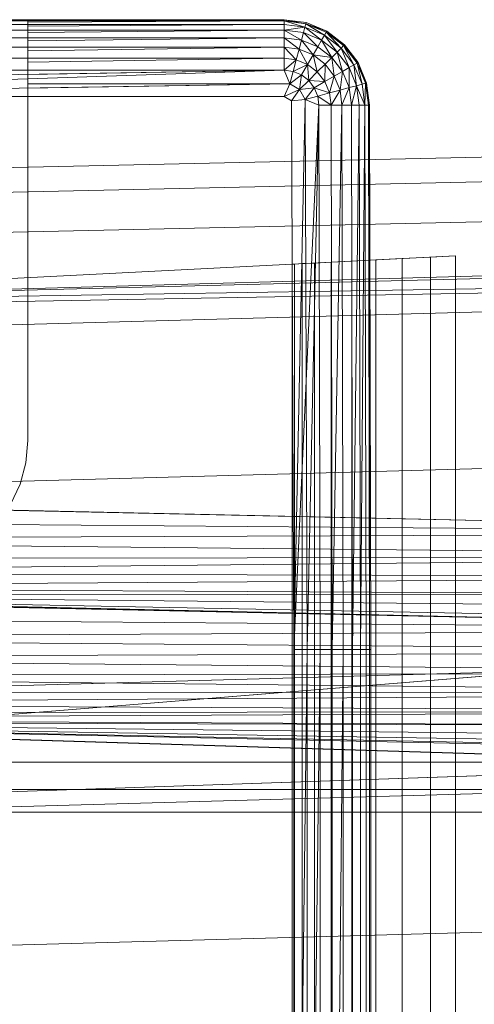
# Model space of a CAD drawing. Header units: metres. Extents: x 397.7 to 427.5, y 12.7 to 28.4.
# Tile 93 of 142: x 407.6576 to 407.7355, y 27.2653 to 27.4342. Entities that reach past the tile are written whole.
import ezdxf

# ---------------------------------------------------------------- set-up
doc = ezdxf.new("R2010")
doc.units = ezdxf.units.M
doc.layers.add('A-DETL-____-MBND', color=7, linetype='Continuous', lineweight=18)

# ---------------------------------------------------------------- blocks, each defined once
blk = doc.blocks.new('Family - Inodor P2-153136-05_CLI_AIRE_P2')
at = {"layer": 'A-DETL-____-MBND', "color": 253, "true_color": 0xaaaaaa}
for p, q in [((0.01521, 0.40291), (0.15024, 0.40291)), ((0.01521, 0.40291), (0.15024, 0.40291)), ((0.01521, 0.40291), (0.15024, 0.40291)), ((0.15024, 0.40291), (0.01521, 0.40291)), ((0.15024, 0.40271), (0.01521, 0.40271)), ((0.15024, 0.40211), (0.01521, 0.40211)), ((0.10628, 0.4029), (0.04768, 0.4029)), ((0.10628, 0.40284), (0.15024, 0.40291)), ((0.15024, 0.40291), (0.10628, 0.40284)), ((0.10628, 0.40284), (0.10628, 0.4029)), ((0.10628, 0.40284), (0.10628, 0.40271)), ((0.15024, 0.40271), (0.10628, 0.40271)), ((0.10628, 0.40271), (0.15024, 0.40271)), ((0.10628, 0.40271), (0.10628, 0.40251)), ((0.15024, 0.40271), (0.10628, 0.40251)), ((0.15024, 0.40271), (0.10628, 0.40251)), ((0.10628, 0.40251), (0.10628, 0.40211)), ((0.15024, 0.40211), (0.10628, 0.40211)), ((0.10628, 0.40211), (0.15024, 0.40211)), ((0.10628, 0.40211), (0.10628, 0.40179)), ((0.15024, 0.40211), (0.10628, 0.40179)), ((0.15024, 0.40211), (0.10628, 0.40179)), ((0.15024, 0.40291), (0.15403, 0.40241)), ((0.15024, 0.40291), (0.15403, 0.40241)), ((0.15024, 0.40291), (0.15024, 0.40271)), ((0.15024, 0.40291), (0.15403, 0.40241)), ((0.15024, 0.40291), (0.15024, 0.40271)), ((0.15398, 0.40221), (0.15024, 0.40291)), ((0.15024, 0.40271), (0.15024, 0.40291)), ((0.15403, 0.40241), (0.15024, 0.40291)), ((0.15398, 0.40221), (0.15024, 0.40291)), ((0.15398, 0.40221), (0.15024, 0.40271)), ((0.15024, 0.40271), (0.15024, 0.40211)), ((0.15398, 0.40221), (0.15024, 0.40271)), ((0.15398, 0.40221), (0.15024, 0.40271)), ((0.15382, 0.40164), (0.15024, 0.40271)), ((0.15024, 0.40271), (0.15024, 0.40211)), ((0.15382, 0.40164), (0.15024, 0.40271)), ((0.15024, 0.40211), (0.15024, 0.40271)), ((0.15382, 0.40164), (0.15024, 0.40211)), ((0.15024, 0.40114), (0.15024, 0.40211)), ((0.15382, 0.40164), (0.15024, 0.40211)), ((0.15382, 0.40164), (0.15024, 0.40211)), ((0.15024, 0.40114), (0.15024, 0.40211)), ((0.15024, 0.40211), (0.15024, 0.40114)), ((0.15398, 0.40221), (0.15382, 0.40164)), ((0.15398, 0.40221), (0.15382, 0.40164)), ((0.15382, 0.40164), (0.15398, 0.40221)), ((0.15403, 0.40241), (0.15398, 0.40221)), ((0.15403, 0.40241), (0.15398, 0.40221)), ((0.15398, 0.40221), (0.15403, 0.40241)), ((0.15746, 0.40077), (0.15398, 0.40221)), ((0.15756, 0.40094), (0.15398, 0.40221)), ((0.15716, 0.40025), (0.15398, 0.40221)), ((0.15756, 0.40094), (0.15398, 0.40221)), ((0.15746, 0.40077), (0.15398, 0.40221)), ((0.15746, 0.40077), (0.15398, 0.40221)), ((0.15716, 0.40025), (0.15398, 0.40221)), ((0.15403, 0.40241), (0.15756, 0.40094)), ((0.15403, 0.40241), (0.15756, 0.40094)), ((0.15403, 0.40241), (0.15756, 0.40094)), ((0.15756, 0.40094), (0.15403, 0.40241)), ((0.15024, 0.40114), (0.01521, 0.40114)), ((0.10628, 0.40179), (0.10628, 0.40114)), ((0.15024, 0.40114), (0.10628, 0.40114)), ((0.10628, 0.40114), (0.15024, 0.40114)), ((0.10628, 0.40114), (0.10628, 0.40071)), ((0.15024, 0.40114), (0.10628, 0.40071)), ((0.15024, 0.40114), (0.10628, 0.40071)), ((0.10628, 0.40071), (0.10628, 0.39982)), ((0.15382, 0.40164), (0.15024, 0.40114)), ((0.15024, 0.40114), (0.15382, 0.40164)), ((0.15357, 0.4007), (0.15024, 0.40114)), ((0.15024, 0.40114), (0.15024, 0.39982)), ((0.15357, 0.4007), (0.15024, 0.40114)), ((0.15357, 0.4007), (0.15024, 0.40114)), ((0.15323, 0.39942), (0.15024, 0.40114)), ((0.15024, 0.40114), (0.15024, 0.39982)), ((0.15323, 0.39942), (0.15024, 0.40114)), ((0.15024, 0.39982), (0.15024, 0.40114)), ((0.15357, 0.4007), (0.15323, 0.39942)), ((0.15357, 0.4007), (0.15323, 0.39942)), ((0.15323, 0.39942), (0.15357, 0.4007)), ((0.15382, 0.40164), (0.15357, 0.4007)), ((0.15357, 0.4007), (0.15382, 0.40164)), ((0.15357, 0.4007), (0.15382, 0.40164)), ((0.15668, 0.39941), (0.15357, 0.4007)), ((0.15668, 0.39941), (0.15357, 0.4007)), ((0.15602, 0.39827), (0.15357, 0.4007)), ((0.15668, 0.39941), (0.15357, 0.4007)), ((0.15602, 0.39827), (0.15357, 0.4007)), ((0.15716, 0.40025), (0.15382, 0.40164)), ((0.15716, 0.40025), (0.15382, 0.40164)), ((0.15668, 0.39941), (0.15382, 0.40164)), ((0.15716, 0.40025), (0.15382, 0.40164)), ((0.15668, 0.39941), (0.15382, 0.40164)), ((0.15746, 0.40077), (0.15716, 0.40025)), ((0.15746, 0.40077), (0.15716, 0.40025)), ((0.15716, 0.40025), (0.15746, 0.40077)), ((0.15756, 0.40094), (0.15746, 0.40077)), ((0.15756, 0.40094), (0.15746, 0.40077)), ((0.15746, 0.40077), (0.15756, 0.40094)), ((0.16045, 0.39847), (0.15746, 0.40077)), ((0.1606, 0.39862), (0.15746, 0.40077)), ((0.16003, 0.39805), (0.15746, 0.40077)), ((0.1606, 0.39862), (0.15746, 0.40077)), ((0.16045, 0.39847), (0.15746, 0.40077)), ((0.16045, 0.39847), (0.15746, 0.40077)), ((0.16003, 0.39805), (0.15746, 0.40077)), ((0.15756, 0.40094), (0.1606, 0.39862)), ((0.15756, 0.40094), (0.1606, 0.39862)), ((0.15756, 0.40094), (0.1606, 0.39862)), ((0.1606, 0.39862), (0.15756, 0.40094)), ((0.15024, 0.39982), (0.01521, 0.39982)), ((0.15024, 0.39982), (0.10628, 0.39982)), ((0.10628, 0.39982), (0.15024, 0.39982)), ((0.10628, 0.39982), (0.10628, 0.39929)), ((0.15024, 0.39982), (0.10628, 0.39929)), ((0.15024, 0.39982), (0.10628, 0.39929)), ((0.10628, 0.39929), (0.10628, 0.39819)), ((0.15323, 0.39942), (0.15024, 0.39982)), ((0.15024, 0.39982), (0.15024, 0.39819)), ((0.15323, 0.39942), (0.15024, 0.39982)), ((0.15323, 0.39942), (0.15024, 0.39982)), ((0.15281, 0.39785), (0.15024, 0.39982)), ((0.15024, 0.39982), (0.15024, 0.39819)), ((0.15281, 0.39785), (0.15024, 0.39982)), ((0.15024, 0.39819), (0.15024, 0.39982)), ((0.15323, 0.39942), (0.15281, 0.39785)), ((0.15323, 0.39942), (0.15281, 0.39785)), ((0.15281, 0.39785), (0.15323, 0.39942)), ((0.15602, 0.39827), (0.15323, 0.39942)), ((0.15602, 0.39827), (0.15323, 0.39942)), ((0.15602, 0.39827), (0.15323, 0.39942)), ((0.1552, 0.39686), (0.15323, 0.39942)), ((0.1552, 0.39686), (0.15323, 0.39942)), ((0.15668, 0.39941), (0.15602, 0.39827)), ((0.15668, 0.39941), (0.15602, 0.39827)), ((0.15602, 0.39827), (0.15668, 0.39941)), ((0.15716, 0.40025), (0.15668, 0.39941)), ((0.15716, 0.40025), (0.15668, 0.39941)), ((0.15668, 0.39941), (0.15716, 0.40025)), ((0.15935, 0.39736), (0.15668, 0.39941)), ((0.15935, 0.39736), (0.15668, 0.39941)), ((0.15841, 0.39643), (0.15668, 0.39941)), ((0.15935, 0.39736), (0.15668, 0.39941)), ((0.15841, 0.39643), (0.15668, 0.39941)), ((0.16003, 0.39805), (0.15716, 0.40025)), ((0.16003, 0.39805), (0.15716, 0.40025)), ((0.15935, 0.39736), (0.15716, 0.40025)), ((0.16003, 0.39805), (0.15716, 0.40025)), ((0.15935, 0.39736), (0.15716, 0.40025)), ((0.1606, 0.39862), (0.16045, 0.39847)), ((0.1606, 0.39862), (0.16045, 0.39847)), ((0.16045, 0.39847), (0.1606, 0.39862)), ((0.1606, 0.39862), (0.16292, 0.39558)), ((0.1606, 0.39862), (0.16292, 0.39558)), ((0.1606, 0.39862), (0.16292, 0.39558)), ((0.16275, 0.39548), (0.1606, 0.39862)), ((0.16292, 0.39558), (0.1606, 0.39862)), ((0.16275, 0.39548), (0.1606, 0.39862)), ((0.15024, 0.39819), (0.01521, 0.39819)), ((0.15024, 0.39819), (0.10628, 0.39819)), ((0.10628, 0.39819), (0.15024, 0.39819)), ((0.10628, 0.39819), (0.10628, 0.39758)), ((0.15024, 0.39819), (0.10628, 0.39758)), ((0.15024, 0.39819), (0.10628, 0.39758)), ((0.10628, 0.39758), (0.10628, 0.39631)), ((0.15281, 0.39785), (0.15024, 0.39819)), ((0.15024, 0.39819), (0.15024, 0.39631)), ((0.15281, 0.39785), (0.15024, 0.39819)), ((0.15281, 0.39785), (0.15024, 0.39819)), ((0.15232, 0.39603), (0.15024, 0.39819)), ((0.15024, 0.39819), (0.15024, 0.39631)), ((0.15232, 0.39603), (0.15024, 0.39819)), ((0.15024, 0.39631), (0.15024, 0.39819)), ((0.15281, 0.39785), (0.15232, 0.39603)), ((0.15281, 0.39785), (0.15232, 0.39603)), ((0.15232, 0.39603), (0.15281, 0.39785)), ((0.1552, 0.39686), (0.15281, 0.39785)), ((0.1552, 0.39686), (0.15281, 0.39785)), ((0.1552, 0.39686), (0.15281, 0.39785)), ((0.15426, 0.39523), (0.15281, 0.39785)), ((0.15426, 0.39523), (0.15281, 0.39785)), ((0.15602, 0.39827), (0.1552, 0.39686)), ((0.15602, 0.39827), (0.1552, 0.39686)), ((0.1552, 0.39686), (0.15602, 0.39827)), ((0.15841, 0.39643), (0.15602, 0.39827)), ((0.15841, 0.39643), (0.15602, 0.39827)), ((0.15841, 0.39643), (0.15602, 0.39827)), ((0.15935, 0.39736), (0.15841, 0.39643)), ((0.15935, 0.39736), (0.15841, 0.39643)), ((0.15841, 0.39643), (0.15935, 0.39736)), ((0.16003, 0.39805), (0.15935, 0.39736)), ((0.16003, 0.39805), (0.15935, 0.39736)), ((0.15935, 0.39736), (0.16003, 0.39805)), ((0.16139, 0.3947), (0.15935, 0.39736)), ((0.16139, 0.3947), (0.15935, 0.39736)), ((0.16025, 0.39404), (0.15935, 0.39736)), ((0.16139, 0.3947), (0.15935, 0.39736)), ((0.16025, 0.39404), (0.15935, 0.39736)), ((0.16045, 0.39847), (0.16003, 0.39805)), ((0.16045, 0.39847), (0.16003, 0.39805)), ((0.16003, 0.39805), (0.16045, 0.39847)), ((0.16223, 0.39518), (0.16003, 0.39805)), ((0.16223, 0.39518), (0.16003, 0.39805)), ((0.16139, 0.3947), (0.16003, 0.39805)), ((0.16223, 0.39518), (0.16003, 0.39805)), ((0.16139, 0.3947), (0.16003, 0.39805)), ((0.16275, 0.39548), (0.16045, 0.39847)), ((0.16275, 0.39548), (0.16045, 0.39847)), ((0.16223, 0.39518), (0.16045, 0.39847)), ((0.16275, 0.39548), (0.16045, 0.39847)), ((0.16223, 0.39518), (0.16045, 0.39847)), ((0.15024, 0.39631), (0.01521, 0.39631)), ((0.15024, 0.39631), (0.10628, 0.39631)), ((0.10628, 0.39631), (0.15024, 0.39631)), ((0.10628, 0.39631), (0.10628, 0.39563)), ((0.15024, 0.39631), (0.10628, 0.39563)), ((0.15024, 0.39631), (0.10628, 0.39563)), ((0.10628, 0.39563), (0.10628, 0.39423)), ((0.15232, 0.39603), (0.15024, 0.39631)), ((0.15024, 0.39423), (0.15024, 0.39631)), ((0.15232, 0.39603), (0.15024, 0.39631)), ((0.15232, 0.39603), (0.15024, 0.39631)), ((0.15024, 0.39423), (0.15024, 0.39631)), ((0.15024, 0.39631), (0.15024, 0.39423)), ((0.15232, 0.39603), (0.15024, 0.39423)), ((0.15024, 0.39423), (0.15232, 0.39603)), ((0.15178, 0.39402), (0.15232, 0.39603)), ((0.15178, 0.39402), (0.15232, 0.39603)), ((0.15178, 0.39402), (0.15232, 0.39603)), ((0.15426, 0.39523), (0.15232, 0.39603)), ((0.15426, 0.39523), (0.15232, 0.39603)), ((0.15426, 0.39523), (0.15232, 0.39603)), ((0.1552, 0.39686), (0.15426, 0.39523)), ((0.1552, 0.39686), (0.15426, 0.39523)), ((0.15426, 0.39523), (0.1552, 0.39686)), ((0.15726, 0.39528), (0.1552, 0.39686)), ((0.15841, 0.39643), (0.1552, 0.39686)), ((0.15841, 0.39643), (0.1552, 0.39686)), ((0.15726, 0.39528), (0.1552, 0.39686)), ((0.15726, 0.39528), (0.1552, 0.39686)), ((0.15593, 0.39395), (0.1552, 0.39686)), ((0.15593, 0.39395), (0.1552, 0.39686)), ((0.15726, 0.39528), (0.15593, 0.39395)), ((0.15726, 0.39528), (0.15593, 0.39395)), ((0.15593, 0.39395), (0.15726, 0.39528)), ((0.15721, 0.39228), (0.15726, 0.39528)), ((0.15721, 0.39228), (0.15726, 0.39528)), ((0.15841, 0.39643), (0.15726, 0.39528)), ((0.15841, 0.39643), (0.15726, 0.39528)), ((0.15726, 0.39528), (0.15841, 0.39643)), ((0.15884, 0.39322), (0.15726, 0.39528)), ((0.15884, 0.39322), (0.15726, 0.39528)), ((0.15884, 0.39322), (0.15726, 0.39528)), ((0.16025, 0.39404), (0.15841, 0.39643)), ((0.16025, 0.39404), (0.15841, 0.39643)), ((0.15884, 0.39322), (0.15841, 0.39643)), ((0.16025, 0.39404), (0.15841, 0.39643)), ((0.15884, 0.39322), (0.15841, 0.39643)), ((0.16275, 0.39548), (0.16223, 0.39518)), ((0.16275, 0.39548), (0.16223, 0.39518)), ((0.16223, 0.39518), (0.16275, 0.39548)), ((0.16292, 0.39558), (0.16275, 0.39548)), ((0.16292, 0.39558), (0.16275, 0.39548)), ((0.16275, 0.39548), (0.16292, 0.39558)), ((0.16419, 0.392), (0.16275, 0.39548)), ((0.16419, 0.392), (0.16275, 0.39548)), ((0.16362, 0.39184), (0.16275, 0.39548)), ((0.16419, 0.392), (0.16275, 0.39548)), ((0.16362, 0.39184), (0.16275, 0.39548)), ((0.16292, 0.39558), (0.16439, 0.39205)), ((0.16292, 0.39558), (0.16439, 0.39205)), ((0.16292, 0.39558), (0.16439, 0.39205)), ((0.16419, 0.392), (0.16292, 0.39558)), ((0.16439, 0.39205), (0.16292, 0.39558)), ((0.16419, 0.392), (0.16292, 0.39558)), ((0.15024, 0.39423), (0.01521, 0.39423)), ((0.15024, 0.39423), (0.01521, 0.39201)), ((0.15024, 0.39423), (0.01521, 0.38973)), ((0.15024, 0.39423), (0.10628, 0.39423)), ((0.10628, 0.39423), (0.15024, 0.39423)), ((0.10628, 0.39423), (0.10628, 0.3935)), ((0.15024, 0.39423), (0.10628, 0.3935)), ((0.15024, 0.39423), (0.10628, 0.3935)), ((0.15178, 0.39402), (0.15024, 0.39423)), ((0.15121, 0.39188), (0.15024, 0.39423)), ((0.15178, 0.39402), (0.15024, 0.39423)), ((0.15178, 0.39402), (0.15024, 0.39423)), ((0.15121, 0.39188), (0.15024, 0.39423)), ((0.15024, 0.39423), (0.15121, 0.39188)), ((0.15178, 0.39402), (0.15121, 0.39188)), ((0.15178, 0.39402), (0.15121, 0.39188)), ((0.15121, 0.39188), (0.15178, 0.39402)), ((0.15426, 0.39523), (0.15178, 0.39402)), ((0.15178, 0.39402), (0.15426, 0.39523)), ((0.15322, 0.39343), (0.15178, 0.39402)), ((0.15322, 0.39343), (0.15178, 0.39402)), ((0.15322, 0.39343), (0.15178, 0.39402)), ((0.15426, 0.39523), (0.15322, 0.39343)), ((0.15322, 0.39343), (0.15426, 0.39523)), ((0.15322, 0.39343), (0.15426, 0.39523)), ((0.15593, 0.39395), (0.15426, 0.39523)), ((0.15593, 0.39395), (0.15426, 0.39523)), ((0.15593, 0.39395), (0.15426, 0.39523)), ((0.15446, 0.39248), (0.15426, 0.39523)), ((0.15446, 0.39248), (0.15426, 0.39523)), ((0.15593, 0.39395), (0.15446, 0.39248)), ((0.15593, 0.39395), (0.15446, 0.39248)), ((0.15446, 0.39248), (0.15593, 0.39395)), ((0.15721, 0.39228), (0.15593, 0.39395)), ((0.15721, 0.39228), (0.15593, 0.39395)), ((0.15721, 0.39228), (0.15593, 0.39395)), ((0.16025, 0.39404), (0.15884, 0.39322)), ((0.16025, 0.39404), (0.15884, 0.39322)), ((0.15884, 0.39322), (0.16025, 0.39404)), ((0.15983, 0.39083), (0.16025, 0.39404)), ((0.15983, 0.39083), (0.16025, 0.39404)), ((0.16139, 0.3947), (0.16025, 0.39404)), ((0.16139, 0.3947), (0.16025, 0.39404)), ((0.16025, 0.39404), (0.16139, 0.3947)), ((0.1614, 0.39125), (0.16025, 0.39404)), ((0.1614, 0.39125), (0.16025, 0.39404)), ((0.1614, 0.39125), (0.16025, 0.39404)), ((0.16223, 0.39518), (0.16139, 0.3947)), ((0.16223, 0.39518), (0.16139, 0.3947)), ((0.16139, 0.3947), (0.16223, 0.39518)), ((0.16268, 0.39159), (0.16139, 0.3947)), ((0.16268, 0.39159), (0.16139, 0.3947)), ((0.1614, 0.39125), (0.16139, 0.3947)), ((0.16268, 0.39159), (0.16139, 0.3947)), ((0.1614, 0.39125), (0.16139, 0.3947)), ((0.16362, 0.39184), (0.16223, 0.39518)), ((0.16362, 0.39184), (0.16223, 0.39518)), ((0.16268, 0.39159), (0.16223, 0.39518)), ((0.16362, 0.39184), (0.16223, 0.39518)), ((0.16268, 0.39159), (0.16223, 0.39518)), ((0.15121, 0.39188), (0.01521, 0.38973)), ((0.10628, 0.3935), (0.10628, 0.39192)), ((0.15121, 0.39188), (0.10628, 0.39192)), ((0.10628, 0.39192), (0.15121, 0.39188)), ((0.10628, 0.39192), (0.10628, 0.39117)), ((0.15121, 0.39188), (0.10628, 0.39117)), ((0.15121, 0.39188), (0.10628, 0.39117)), ((0.15024, 0.38973), (0.15121, 0.39188)), ((0.15121, 0.39188), (0.15024, 0.38973)), ((0.15024, 0.38973), (0.15121, 0.39188)), ((0.15322, 0.39343), (0.15121, 0.39188)), ((0.15322, 0.39343), (0.15121, 0.39188)), ((0.15121, 0.39188), (0.15322, 0.39343)), ((0.15289, 0.39091), (0.15121, 0.39188)), ((0.15289, 0.39091), (0.15121, 0.39188)), ((0.15289, 0.39091), (0.15322, 0.39343)), ((0.15289, 0.39091), (0.15322, 0.39343)), ((0.15289, 0.39091), (0.15322, 0.39343)), ((0.15446, 0.39248), (0.15289, 0.39091)), ((0.15446, 0.39248), (0.15289, 0.39091)), ((0.15289, 0.39091), (0.15446, 0.39248)), ((0.15446, 0.39248), (0.15322, 0.39343)), ((0.15446, 0.39248), (0.15322, 0.39343)), ((0.15446, 0.39248), (0.15322, 0.39343)), ((0.15541, 0.39124), (0.15446, 0.39248)), ((0.15721, 0.39228), (0.15446, 0.39248)), ((0.15721, 0.39228), (0.15446, 0.39248)), ((0.15541, 0.39124), (0.15446, 0.39248)), ((0.15541, 0.39124), (0.15446, 0.39248)), ((0.15721, 0.39228), (0.15541, 0.39124)), ((0.15721, 0.39228), (0.15541, 0.39124)), ((0.15541, 0.39124), (0.15721, 0.39228)), ((0.15884, 0.39322), (0.15721, 0.39228)), ((0.15884, 0.39322), (0.15721, 0.39228)), ((0.15721, 0.39228), (0.15884, 0.39322)), ((0.15801, 0.39034), (0.15721, 0.39228)), ((0.15801, 0.39034), (0.15721, 0.39228)), ((0.15801, 0.39034), (0.15721, 0.39228)), ((0.15801, 0.39034), (0.15884, 0.39322)), ((0.15801, 0.39034), (0.15884, 0.39322)), ((0.15983, 0.39083), (0.15884, 0.39322)), ((0.15983, 0.39083), (0.15884, 0.39322)), ((0.15983, 0.39083), (0.15884, 0.39322)), ((0.16419, 0.392), (0.16362, 0.39184)), ((0.16419, 0.392), (0.16362, 0.39184)), ((0.16362, 0.39184), (0.16419, 0.392)), ((0.16409, 0.38826), (0.16419, 0.392)), ((0.16409, 0.38826), (0.16419, 0.392)), ((0.16439, 0.39205), (0.16419, 0.392)), ((0.16439, 0.39205), (0.16419, 0.392)), ((0.16419, 0.392), (0.16439, 0.39205)), ((0.16469, 0.38826), (0.16419, 0.392)), ((0.16469, 0.38826), (0.16419, 0.392)), ((0.16469, 0.38826), (0.16419, 0.392)), ((0.16439, 0.39205), (0.16489, 0.38826)), ((0.16439, 0.39205), (0.16489, 0.38826)), ((0.16439, 0.39205), (0.16489, 0.38826)), ((0.16469, 0.38826), (0.16439, 0.39205)), ((0.16489, 0.38826), (0.16439, 0.39205)), ((0.16469, 0.38826), (0.16439, 0.39205)), ((0.10628, 0.39117), (0.10628, 0.38973)), ((0.15289, 0.39091), (0.15024, 0.38973)), ((0.15024, 0.38973), (0.15289, 0.39091)), ((0.15289, 0.39091), (0.15151, 0.38899)), ((0.15151, 0.38899), (0.15289, 0.39091)), ((0.15151, 0.38899), (0.15289, 0.39091)), ((0.15541, 0.39124), (0.15289, 0.39091)), ((0.15541, 0.39124), (0.15289, 0.39091)), ((0.15289, 0.39091), (0.15541, 0.39124)), ((0.15386, 0.38923), (0.15289, 0.39091)), ((0.15386, 0.38923), (0.15289, 0.39091)), ((0.15386, 0.38923), (0.15289, 0.39091)), ((0.15541, 0.39124), (0.15386, 0.38923)), ((0.15386, 0.38923), (0.15541, 0.39124)), ((0.15386, 0.38923), (0.15541, 0.39124)), ((0.156, 0.3898), (0.15541, 0.39124)), ((0.15801, 0.39034), (0.15541, 0.39124)), ((0.15801, 0.39034), (0.15541, 0.39124)), ((0.156, 0.3898), (0.15541, 0.39124)), ((0.156, 0.3898), (0.15541, 0.39124)), ((0.15801, 0.39034), (0.156, 0.3898)), ((0.15801, 0.39034), (0.156, 0.3898)), ((0.156, 0.3898), (0.15801, 0.39034)), ((0.15983, 0.39083), (0.15801, 0.39034)), ((0.15983, 0.39083), (0.15801, 0.39034)), ((0.15801, 0.39034), (0.15983, 0.39083)), ((0.15829, 0.38826), (0.15801, 0.39034)), ((0.15829, 0.38826), (0.15801, 0.39034)), ((0.15829, 0.38826), (0.15801, 0.39034)), ((0.15829, 0.38826), (0.15983, 0.39083)), ((0.15829, 0.38826), (0.15983, 0.39083)), ((0.1614, 0.39125), (0.15983, 0.39083)), ((0.1614, 0.39125), (0.15983, 0.39083)), ((0.15983, 0.39083), (0.1614, 0.39125)), ((0.16017, 0.38826), (0.15983, 0.39083)), ((0.16017, 0.38826), (0.15983, 0.39083)), ((0.16017, 0.38826), (0.15983, 0.39083)), ((0.16017, 0.38826), (0.1614, 0.39125)), ((0.16017, 0.38826), (0.1614, 0.39125)), ((0.16268, 0.39159), (0.1614, 0.39125)), ((0.16268, 0.39159), (0.1614, 0.39125)), ((0.1614, 0.39125), (0.16268, 0.39159)), ((0.1618, 0.38826), (0.1614, 0.39125)), ((0.1618, 0.38826), (0.1614, 0.39125)), ((0.1618, 0.38826), (0.1614, 0.39125)), ((0.1618, 0.38826), (0.16268, 0.39159)), ((0.1618, 0.38826), (0.16268, 0.39159)), ((0.16362, 0.39184), (0.16268, 0.39159)), ((0.16362, 0.39184), (0.16268, 0.39159)), ((0.16268, 0.39159), (0.16362, 0.39184)), ((0.16268, 0.39159), (0.16312, 0.38826)), ((0.16409, 0.38826), (0.16268, 0.39159)), ((0.16312, 0.38826), (0.16268, 0.39159)), ((0.16409, 0.38826), (0.16268, 0.39159)), ((0.16312, 0.38826), (0.16268, 0.39159)), ((0.16409, 0.38826), (0.16362, 0.39184)), ((0.16409, 0.38826), (0.16362, 0.39184)), ((0.16409, 0.38826), (0.16362, 0.39184)), ((0.15024, 0.38973), (0.01521, 0.38973)), ((0.15024, 0.38973), (0.10628, 0.38973)), ((0.10628, 0.38973), (0.15024, 0.38973)), ((0.10628, 0.38973), (0.10628, 0.38949)), ((0.10628, 0.38949), (0.10628, 0.35922)), ((0.15151, 0.38899), (0.15024, 0.38973)), ((0.15151, 0.38899), (0.15024, 0.38973)), ((0.15024, 0.38973), (0.15151, 0.38899)), ((0.15386, 0.38923), (0.15151, 0.38899)), ((0.15386, 0.38923), (0.15151, 0.38899)), ((0.15386, 0.38923), (0.15151, 0.38899)), ((0.15191, 0.29485), (0.15151, 0.38899)), ((0.15151, 0.38899), (0.15191, 0.29485)), ((0.15191, 0.29485), (0.15151, 0.38899)), ((0.15386, 0.38923), (0.15191, 0.29485)), ((0.15191, 0.29485), (0.15386, 0.38923)), ((0.156, 0.3898), (0.15386, 0.38923)), ((0.156, 0.3898), (0.15386, 0.38923)), ((0.15386, 0.38923), (0.156, 0.3898)), ((0.15621, 0.38826), (0.15386, 0.38923)), ((0.15621, 0.38826), (0.15386, 0.38923)), ((0.15621, 0.38826), (0.15386, 0.38923)), ((0.15419, 0.29485), (0.15386, 0.38923)), ((0.15419, 0.29485), (0.15386, 0.38923)), ((0.156, 0.3898), (0.15621, 0.38826)), ((0.15829, 0.38826), (0.156, 0.3898)), ((0.15621, 0.38826), (0.156, 0.3898)), ((0.15829, 0.38826), (0.156, 0.3898)), ((0.15621, 0.38826), (0.156, 0.3898)), ((0.15621, 0.38826), (0.15191, 0.29485)), ((0.15621, 0.38826), (0.15419, 0.29485)), ((0.15621, 0.38826), (0.15419, 0.29485)), ((0.15419, 0.29485), (0.15621, 0.38826)), ((0.15829, 0.38826), (0.15621, 0.38826)), ((0.15641, 0.29485), (0.15621, 0.38826)), ((0.15829, 0.38826), (0.15621, 0.38826)), ((0.15829, 0.38826), (0.15621, 0.38826)), ((0.15641, 0.29485), (0.15621, 0.38826)), ((0.15641, 0.29485), (0.15621, 0.38826)), ((0.16017, 0.38826), (0.15829, 0.38826)), ((0.15849, 0.29485), (0.15829, 0.38826)), ((0.16017, 0.38826), (0.15829, 0.38826)), ((0.15829, 0.38826), (0.15849, 0.29485)), ((0.16017, 0.38826), (0.15829, 0.38826)), ((0.15849, 0.29485), (0.15829, 0.38826)), ((0.16017, 0.38826), (0.15849, 0.29485)), ((0.15849, 0.29485), (0.16017, 0.38826)), ((0.1618, 0.38826), (0.16017, 0.38826)), ((0.16037, 0.29485), (0.16017, 0.38826)), ((0.1618, 0.38826), (0.16017, 0.38826)), ((0.1618, 0.38826), (0.16017, 0.38826)), ((0.16037, 0.29485), (0.16017, 0.38826)), ((0.16037, 0.29485), (0.16017, 0.38826)), ((0.16312, 0.38826), (0.1618, 0.38826)), ((0.162, 0.29485), (0.1618, 0.38826)), ((0.16312, 0.38826), (0.1618, 0.38826)), ((0.1618, 0.38826), (0.162, 0.29485)), ((0.16312, 0.38826), (0.1618, 0.38826)), ((0.162, 0.29485), (0.1618, 0.38826)), ((0.16312, 0.38826), (0.162, 0.29485)), ((0.162, 0.29485), (0.16312, 0.38826)), ((0.16409, 0.38826), (0.16312, 0.38826)), ((0.16332, 0.29485), (0.16312, 0.38826)), ((0.16409, 0.38826), (0.16312, 0.38826)), ((0.16409, 0.38826), (0.16312, 0.38826)), ((0.16332, 0.29485), (0.16312, 0.38826)), ((0.16332, 0.29485), (0.16312, 0.38826)), ((0.16409, 0.38826), (0.16332, 0.29485)), ((0.16332, 0.29485), (0.16409, 0.38826)), ((0.16469, 0.38826), (0.16409, 0.38826)), ((0.16429, 0.29485), (0.16409, 0.38826)), ((0.16469, 0.38826), (0.16409, 0.38826)), ((0.16469, 0.38826), (0.16409, 0.38826)), ((0.16429, 0.29485), (0.16409, 0.38826)), ((0.16429, 0.29485), (0.16409, 0.38826)), ((0.16489, 0.38826), (0.16469, 0.38826)), ((0.16489, 0.29485), (0.16469, 0.38826)), ((0.16489, 0.38826), (0.16469, 0.38826)), ((0.16469, 0.38826), (0.16489, 0.29485)), ((0.16489, 0.38826), (0.16469, 0.38826)), ((0.16489, 0.29485), (0.16469, 0.38826)), ((0.16489, 0.38826), (0.16489, 0.01465)), ((0.16489, 0.38826), (0.16489, 0.01465)), ((0.16489, 0.38826), (0.16509, 0.29485)), ((0.16489, 0.38826), (0.16489, 0.29485)), ((0.16509, 0.29485), (0.16489, 0.38826)), ((0.16489, 0.29485), (0.16489, 0.38826)), ((0.31954, 0.38234), (0, 0.37522)), ((0.31954, 0.38234), (0, 0.37522)), ((0.31971, 0.37812), (0.00022, 0.371)), ((0.31971, 0.37812), (0.00022, 0.371)), ((0.31998, 0.37128), (0.00056, 0.36417)), ((0.31998, 0.37128), (0.00056, 0.36417)), ((0.00127, 0.35389), (0.51095, 0.36797)), ((0.51095, 0.36678), (0.00127, 0.35389)), ((0.51095, 0.36184), (0.00127, 0.35389)), ((0.51095, 0.36184), (0.00127, 0.35271)), ((0.51095, 0.36184), (0.00127, 0.34776)), ((0.01521, 0.35403), (0.17966, 0.3624)), ((0.16188, 0.3615), (0.15833, 0.36132)), ((0.16188, 0.3615), (0.16187, 0.04318)), ((0.16598, 0.36171), (0.16188, 0.3615)), ((0.17052, 0.36194), (0.16598, 0.36171)), ((0.16598, 0.36171), (0.16598, 0.04297)), ((0.17536, 0.36218), (0.17052, 0.36194)), ((0.17052, 0.36194), (0.17052, 0.04274)), ((0.17966, 0.3624), (0.17536, 0.36218)), ((0.17536, 0.36218), (0.17536, 0.04249)), ((0.17966, 0.04228), (0.17966, 0.3624)), ((0.15161, 0.36098), (0.01521, 0.35403)), ((0.15205, 0.361), (0.15161, 0.36098)), ((0.15161, 0.36098), (0.15161, 0.0437)), ((0.15334, 0.36106), (0.15205, 0.361)), ((0.15205, 0.361), (0.15205, 0.04368)), ((0.15546, 0.36117), (0.15334, 0.36106)), ((0.15334, 0.36106), (0.15334, 0.04361)), ((0.15833, 0.36132), (0.15546, 0.36117)), ((0.15546, 0.36117), (0.15546, 0.04351)), ((0.15833, 0.36132), (0.15833, 0.04336)), ((0.10628, 0.35922), (0.10628, 0.35813)), ((0.10628, 0.35813), (0.10628, 0.33073)), ((0.51095, 0.33495), (0.00127, 0.32087)), ((0.10595, 0.32692), (0.10628, 0.33073)), ((0.10496, 0.32322), (0.10595, 0.32692)), ((0.10334, 0.31974), (0.10496, 0.32322)), ((0.28182, 0.31489), (0.00127, 0.32102)), ((0.00192, 0.32088), (0.28182, 0.31489)), ((0.28182, 0.31489), (0.00192, 0.32088)), ((0.28182, 0.31489), (0.00192, 0.31713)), ((0.28182, 0.31489), (0.00192, 0.31713)), ((0.28182, 0.31489), (0.00192, 0.31371)), ((0.00192, 0.31371), (0.28182, 0.31489)), ((0.28181, 0.31079), (0.00192, 0.31371)), ((0.28181, 0.31079), (0.00192, 0.31371)), ((0.28181, 0.31079), (0.00192, 0.31043)), ((0.00192, 0.30799), (0.28181, 0.31079)), ((0.00192, 0.31043), (0.28181, 0.31079)), ((0.00192, 0.30799), (0.28181, 0.31079)), ((0.28181, 0.30737), (0.00192, 0.30799)), ((0.28181, 0.30737), (0.00192, 0.30799)), ((0.28181, 0.30737), (0.00192, 0.30554)), ((0.00192, 0.30554), (0.28181, 0.30737)), ((0.28176, 0.29829), (0.00127, 0.30443)), ((0.00187, 0.30429), (0.28176, 0.29829)), ((0.28176, 0.29829), (0.00187, 0.30429)), ((0.28181, 0.30409), (0.00192, 0.30554)), ((0.28181, 0.30409), (0.00192, 0.30554)), ((0.28181, 0.30409), (0.00192, 0.30454)), ((0.28181, 0.30409), (0.00192, 0.30454)), ((0.28181, 0.30165), (0.00192, 0.30454)), ((0.28181, 0.30165), (0.00192, 0.30454)), ((0.28181, 0.2992), (0.00192, 0.30454)), ((0.28181, 0.2992), (0.00192, 0.30454)), ((0.28175, 0.2982), (0.00192, 0.30454)), ((0.28175, 0.2982), (0.00192, 0.30454)), ((0.51095, 0.29991), (0.00127, 0.28584)), ((0.28176, 0.29829), (0.00187, 0.30052)), ((0.28176, 0.29829), (0.00187, 0.30052)), ((0.28175, 0.2982), (0.00186, 0.27553)), ((0.00186, 0.27553), (0.28175, 0.2982)), ((0.28176, 0.29829), (0.00187, 0.29687)), ((0.00187, 0.29687), (0.28176, 0.29829)), ((0.28176, 0.29452), (0.00187, 0.29687)), ((0.28176, 0.29452), (0.00187, 0.29687)), ((0.28176, 0.29452), (0.00187, 0.29343)), ((0.00187, 0.29343), (0.28176, 0.29452)), ((0.15191, 0.10805), (0.15191, 0.29485)), ((0.15191, 0.29485), (0.15191, 0.10805)), ((0.15419, 0.29485), (0.15191, 0.29485)), ((0.15419, 0.29485), (0.15191, 0.10805)), ((0.15419, 0.29485), (0.15191, 0.29485)), ((0.15191, 0.10805), (0.15191, 0.29485)), ((0.15191, 0.10805), (0.15419, 0.29485)), ((0.15419, 0.10805), (0.15419, 0.29485)), ((0.15641, 0.29485), (0.15419, 0.29485)), ((0.15641, 0.29485), (0.15419, 0.10805)), ((0.15641, 0.29485), (0.15419, 0.29485)), ((0.15419, 0.10805), (0.15419, 0.29485)), ((0.15419, 0.10805), (0.15419, 0.29485)), ((0.15419, 0.10805), (0.15641, 0.29485)), ((0.15641, 0.10805), (0.15641, 0.29485)), ((0.15641, 0.29485), (0.15849, 0.29485)), ((0.15849, 0.29485), (0.15641, 0.29485)), ((0.15641, 0.10805), (0.15641, 0.29485)), ((0.15641, 0.10805), (0.15641, 0.29485)), ((0.15849, 0.10805), (0.15849, 0.29485)), ((0.16037, 0.29485), (0.15849, 0.29485)), ((0.15849, 0.29485), (0.15849, 0.10805)), ((0.16037, 0.29485), (0.15849, 0.10805)), ((0.16037, 0.29485), (0.15849, 0.29485)), ((0.15849, 0.10805), (0.15849, 0.29485)), ((0.15849, 0.10805), (0.16037, 0.29485)), ((0.16037, 0.10805), (0.16037, 0.29485)), ((0.16037, 0.29485), (0.162, 0.29485)), ((0.162, 0.29485), (0.16037, 0.29485)), ((0.16037, 0.10805), (0.16037, 0.29485)), ((0.16037, 0.10805), (0.16037, 0.29485)), ((0.16332, 0.29485), (0.162, 0.29485)), ((0.162, 0.10805), (0.162, 0.29485)), ((0.16332, 0.29485), (0.162, 0.29485)), ((0.162, 0.29485), (0.162, 0.10805)), ((0.16332, 0.29485), (0.162, 0.29485)), ((0.162, 0.10805), (0.162, 0.29485)), ((0.16429, 0.29485), (0.16332, 0.29485)), ((0.16332, 0.10805), (0.16332, 0.29485)), ((0.16429, 0.29485), (0.16332, 0.29485)), ((0.16332, 0.29485), (0.16332, 0.10805)), ((0.16429, 0.29485), (0.16332, 0.29485)), ((0.16332, 0.10805), (0.16332, 0.29485)), ((0.16489, 0.29485), (0.16429, 0.29485)), ((0.16429, 0.10805), (0.16429, 0.29485)), ((0.16429, 0.29485), (0.16489, 0.29485)), ((0.16429, 0.29485), (0.16429, 0.10805)), ((0.16489, 0.29485), (0.16429, 0.29485)), ((0.16429, 0.10805), (0.16429, 0.29485)), ((0.16509, 0.29485), (0.16489, 0.29485)), ((0.16489, 0.10805), (0.16489, 0.29485)), ((0.16509, 0.29485), (0.16489, 0.29485)), ((0.16489, 0.29485), (0.16489, 0.10805)), ((0.16509, 0.29485), (0.16489, 0.29485)), ((0.16489, 0.10805), (0.16489, 0.29485)), ((0.16509, 0.29485), (0.16509, 0.10805)), ((0.16509, 0.29485), (0.16509, 0.10805)), ((0.28176, 0.29086), (0.00187, 0.29343)), ((0.28176, 0.29086), (0.00187, 0.29343)), ((0.28176, 0.29086), (0.00187, 0.29033)), ((0.00187, 0.29033), (0.28176, 0.29086)), ((0.28176, 0.28743), (0.00187, 0.29033)), ((0.28176, 0.28743), (0.00187, 0.29033)), ((0.28176, 0.28743), (0.00187, 0.28766)), ((0.28176, 0.28743), (0.00187, 0.28766)), ((0.28176, 0.28743), (0.00187, 0.28548)), ((0.00187, 0.28548), (0.28176, 0.28743)), ((0.28176, 0.28433), (0.00187, 0.28548)), ((0.28176, 0.28433), (0.00187, 0.28548)), ((0.28176, 0.28433), (0.00187, 0.28388)), ((0.00187, 0.2829), (0.28176, 0.28433)), ((0.00187, 0.28388), (0.28176, 0.28433)), ((0.00187, 0.2829), (0.28176, 0.28433)), ((0.28176, 0.28165), (0.00187, 0.2829)), ((0.28176, 0.28165), (0.00187, 0.2829)), ((0.51154, 0.26697), (0.00187, 0.28259)), ((0.28176, 0.27659), (0.00187, 0.28259)), ((0.28176, 0.27659), (0.00187, 0.28259)), ((0.52327, 0.26645), (0.00187, 0.28259)), ((0.51154, 0.26697), (0.00187, 0.28259)), ((0.00187, 0.28259), (0.28176, 0.27659)), ((0.28176, 0.28165), (0.00187, 0.28259)), ((0.28176, 0.28165), (0.00187, 0.28259)), ((0.28176, 0.27948), (0.00187, 0.28259)), ((0.28176, 0.27948), (0.00187, 0.28259)), ((0.28176, 0.27788), (0.00187, 0.28259)), ((0.28176, 0.27788), (0.00187, 0.28259)), ((0.28176, 0.2769), (0.00187, 0.28259)), ((0.28176, 0.2769), (0.00187, 0.28259)), ((0.28176, 0.27659), (0.00187, 0.28259)), ((0.51095, 0.27916), (0.00127, 0.26508)), ((0.28176, 0.27659), (0.00186, 0.26697)), ((0.00186, 0.26697), (0.28176, 0.27659)), ((0.28176, 0.27553), (0.00186, 0.27553)), ((0.28176, 0.27553), (0.00186, 0.27553)), ((0.00186, 0.27086), (0.28176, 0.27086)), ((0.28176, 0.27086), (0.00186, 0.27086)), ((0.28176, 0.26697), (0.00186, 0.26697)), ((0.28176, 0.26697), (0.00186, 0.26697)), ((0.28176, 0.26697), (0.00186, 0.26697)), ((0.28176, 0.26697), (0.00186, 0.26697)), ((0.51095, 0.25539), (0.00127, 0.24131))]:
    blk.add_line(p, q, dxfattribs=at)
blk = doc.blocks.new('LONDR55-XX_ZZ-ARQ-CAA-M3D-Londres55_ifc-1-05_CLI_AIRE_P2')
at = {"layer": 'A-DETL-____-MBND', "color": 253, "lineweight": 18, "true_color": 0xaaaaaa}
blk.add_blockref('Family - Inodor P2-153136-05_CLI_AIRE_P2', (407.55268, 27.03126), dxfattribs=at)

msp = doc.modelspace()

# ---------------------------------------------------------------- block references
at = {"lineweight": 5}
msp.add_blockref('LONDR55-XX_ZZ-ARQ-CAA-M3D-Londres55_ifc-1-05_CLI_AIRE_P2', (0, 0), dxfattribs=at)

doc.saveas('drawing.dxf')
